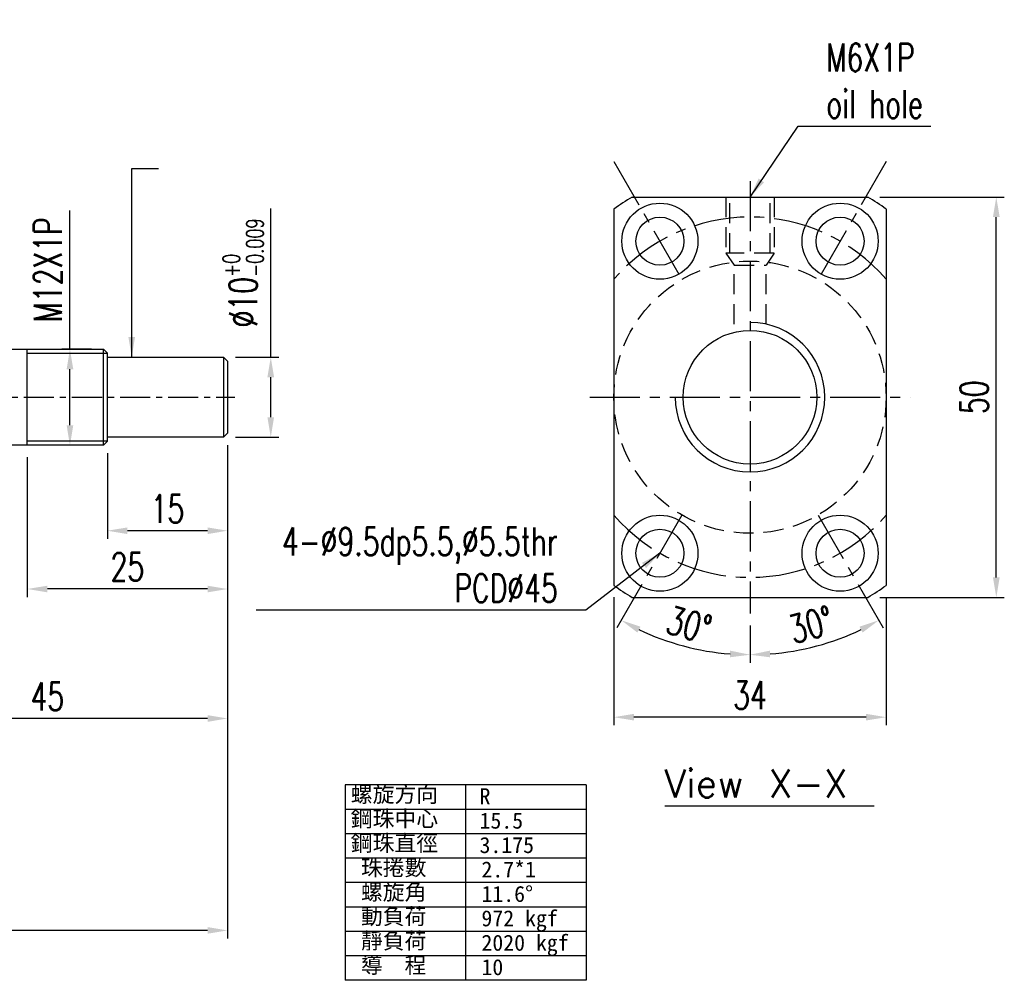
# Model space of a CAD drawing. Extents: x -429 to -114, y 32 to 171.
# Tile 3 of 3: x -237 to -114, y 32 to 152. Entities that reach past the tile are written whole.
import ezdxf

# ---------------------------------------------------------------- set-up
doc = ezdxf.new("R2010")
doc.units = 0
doc.header["$MEASUREMENT"] = 0
doc.header["$PDMODE"] = 2
doc.linetypes.add('CENTER', pattern=[2, 1.25, -0.25, 0.25, -0.25])
doc.linetypes.add('DASHED', pattern=[0.75, 0.5, -0.25])
doc.layers.get('DEFPOINTS').update_dxf_attribs({"linetype": 'CONTINUOUS'})
for name, color, linetype in [('CL', 1, 'CENTER'), ('DIM', 4, 'CONTINUOUS'), ('HID', 2, 'DASHED'), ('OUT', 3, 'CONTINUOUS')]:
    doc.layers.add(name, color=color, linetype=linetype)
doc.styles.add('DIM-7', font='SIMPLEX.shx', dxfattribs={"width": 0.7, "bigfont": 'chineset.shx'})
doc.styles.add('STYLE1', font='txt.shx')
doc.styles.add('T', font='kaiu.ttf')
doc.dimstyles.get("Standard").update_dxf_attribs({"dimtxt": 0.18, "dimasz": 0.18, "dimexe": 0.18, "dimexo": 0.0625, "dimgap": 0.09, "dimtad": 0, "dimtih": 1, "dimtoh": 1, "dimdec": 4, "dimzin": 0, "dimdsep": 46, "dimtxsty": 'STANDARD', "dimcen": 0.09, "dimadec": 0, "dimazin": 0, "dimtfac": 1, "dimtdec": 4, "dimtofl": 0, "dimtmove": 0, "dimatfit": 0, "dimfxl": 1, "dimtolj": 1, "dimtzin": 0, "dimarcsym": 0})

# ---------------------------------------------------------------- blocks, each defined once
blk = doc.blocks.new('*D18')
at = {"layer": 'DEFPOINTS', "color": 0, "linetype": 'Continuous', "transparency": 16777216}
for p in [(-162.59, 81.26), (-128.59, 81.26), (-162.59, 64.79)]:
    blk.add_point(p, dxfattribs=at)
at = {"layer": 'DIM', "color": 7, "linetype": 'Continuous', "lineweight": -2, "transparency": 16777216}
for p, q in [((-162.59, 79.76), (-162.59, 63.79)), ((-128.59, 79.76), (-128.59, 63.79)), ((-131.09, 64.79), (-160.09, 64.79))]:
    blk.add_line(p, q, dxfattribs=at)
at = {"layer": 'DIM', "color": 7, "linetype": 'Continuous', "transparency": 16777216}
for points in [[(-160.09, 65.21), (-160.09, 64.38), (-162.59, 64.79)], [(-131.09, 65.21), (-131.09, 64.38), (-128.59, 64.79)]]:
    blk.add_solid(points, dxfattribs=at)
at = {"layer": 'DIM', "color": 7, "linetype": 'Continuous', "transparency": 16777216, "insert": (-145.59, 67.54), "char_height": 3.5, "attachment_point": 5, "style": 'DIM-7'}
blk.add_mtext('\\A1;34', dxfattribs=at)
blk = doc.blocks.new('*D17')
at = {"layer": 'DEFPOINTS', "color": 0, "linetype": 'Continuous', "transparency": 16777216}
for p in [(-130.89, 129.75), (-114.84, 129.75), (-130.89, 79.75)]:
    blk.add_point(p, dxfattribs=at)
at = {"layer": 'DIM', "color": 7, "linetype": 'Continuous', "lineweight": -2, "transparency": 16777216}
for p, q in [((-129.39, 129.75), (-113.84, 129.75)), ((-114.84, 82.25), (-114.84, 127.25)), ((-129.39, 79.75), (-113.84, 79.75))]:
    blk.add_line(p, q, dxfattribs=at)
at = {"layer": 'DIM', "color": 7, "linetype": 'Continuous', "transparency": 16777216}
for points in [[(-115.26, 127.25), (-114.42, 127.25), (-114.84, 129.75)], [(-115.26, 82.25), (-114.42, 82.25), (-114.84, 79.75)]]:
    blk.add_solid(points, dxfattribs=at)
at = {"layer": 'DIM', "color": 7, "linetype": 'Continuous', "transparency": 16777216, "insert": (-117.59, 104.75), "char_height": 3.5, "attachment_point": 5, "rotation": 90, "style": 'DIM-7'}
blk.add_mtext('\\A1;50', dxfattribs=at)
blk = doc.blocks.new('*D16')
at = {"layer": 'DEFPOINTS', "color": 0, "linetype": 'Continuous', "transparency": 16777216}
for p in [(-145.59, 131.75), (-137.09, 90.03), (-145.59, 77.75), (-128.59, 75.31), (-140.01, 73.08)]:
    blk.add_point(p, dxfattribs=at)
at = {"layer": 'DIM', "color": 7, "linetype": 'Continuous', "lineweight": -2, "transparency": 16777216}
blk.add_line((-145.59, 76.25), (-145.59, 71.59), dxfattribs=at)
blk.add_arc((-145.59, 104.75), 32.16, 274.4548, 295.5452, dxfattribs=at)
at = {"layer": 'DIM', "color": 7, "linetype": 'Continuous', "transparency": 16777216}
for points in [[(-131.92, 76.1), (-131.53, 75.36), (-129.51, 76.9)], [(-143.08, 72.27), (-143.11, 73.1), (-145.59, 72.59)]]:
    blk.add_solid(points, dxfattribs=at)
at = {"layer": 'DIM', "color": 7, "linetype": 'Continuous', "transparency": 16777216, "insert": (-137.98, 76.34), "char_height": 3.5, "attachment_point": 5, "rotation": 15, "style": 'DIM-7'}
blk.add_mtext('\\A1;30°', dxfattribs=at)
blk = doc.blocks.new('*D13')
at = {"layer": 'DEFPOINTS', "color": 0, "linetype": 'Continuous', "transparency": 16777216}
for p in [(-210.83, 100.25), (-405.42, 51.94), (-405.42, 38.16)]:
    blk.add_point(p, dxfattribs=at)
at = {"layer": 'DIM', "color": 7, "linetype": 'Continuous', "lineweight": -2, "transparency": 16777216}
for p, q in [((-210.83, 98.75), (-210.83, 37.16)), ((-405.42, 50.44), (-405.42, 37.16)), ((-213.33, 38.16), (-402.92, 38.16))]:
    blk.add_line(p, q, dxfattribs=at)
at = {"layer": 'DIM', "color": 7, "linetype": 'Continuous', "transparency": 16777216}
for points in [[(-402.92, 38.58), (-402.92, 37.75), (-405.42, 38.16)], [(-213.33, 38.58), (-213.33, 37.75), (-210.83, 38.16)]]:
    blk.add_solid(points, dxfattribs=at)
at = {"layer": 'DIM', "color": 7, "linetype": 'Continuous', "transparency": 16777216, "insert": (-308.13, 40.91), "char_height": 3.5, "attachment_point": 5, "style": 'DIM-7'}
blk.add_mtext('\\A1;L3', dxfattribs=at)
blk = doc.blocks.new('*D6')
at = {"layer": 'DEFPOINTS', "color": 0, "linetype": 'Continuous', "transparency": 16777216}
for p in [(-230.51, 110.75), (-226.33, 110.75), (-226.33, 98.75)]:
    blk.add_point(p, dxfattribs=at)
at = {"layer": 'DIM', "color": 7, "linetype": 'Continuous', "lineweight": -2, "transparency": 16777216}
for p, q in [((-230.51, 110.75), (-230.51, 128.08)), ((-227.83, 110.75), (-231.51, 110.75)), ((-230.51, 101.25), (-230.51, 108.25)), ((-227.83, 98.75), (-231.51, 98.75))]:
    blk.add_line(p, q, dxfattribs=at)
at = {"layer": 'DIM', "color": 7, "linetype": 'Continuous', "transparency": 16777216}
for points in [[(-230.92, 108.25), (-230.09, 108.25), (-230.51, 110.75)], [(-230.92, 101.25), (-230.09, 101.25), (-230.51, 98.75)]]:
    blk.add_solid(points, dxfattribs=at)
at = {"layer": 'DIM', "color": 7, "linetype": 'Continuous', "transparency": 16777216, "insert": (-233.26, 120.67), "char_height": 3.5, "attachment_point": 5, "rotation": 90, "style": 'DIM-7'}
blk.add_mtext('\\A1;M12X1P', dxfattribs=at)
blk = doc.blocks.new('*D5')
at = {"layer": 'DEFPOINTS', "color": 0, "linetype": 'Continuous', "transparency": 16777216}
for p in [(-211.33, 109.75), (-205.43, 109.75), (-211.33, 99.75)]:
    blk.add_point(p, dxfattribs=at)
at = {"layer": 'DIM', "color": 7, "linetype": 'Continuous', "lineweight": -2, "transparency": 16777216}
for p, q in [((-205.43, 109.75), (-205.43, 128.3)), ((-209.83, 109.75), (-204.43, 109.75)), ((-205.43, 102.25), (-205.43, 107.25)), ((-209.83, 99.75), (-204.43, 99.75))]:
    blk.add_line(p, q, dxfattribs=at)
at = {"layer": 'DIM', "color": 7, "linetype": 'Continuous', "transparency": 16777216}
for points in [[(-205.85, 107.25), (-205.02, 107.25), (-205.43, 109.75)], [(-205.85, 102.25), (-205.02, 102.25), (-205.43, 99.75)]]:
    blk.add_solid(points, dxfattribs=at)
at = {"layer": 'DIM', "color": 7, "linetype": 'Continuous', "transparency": 16777216, "insert": (-208.88, 120.27), "char_height": 3.5, "attachment_point": 5, "rotation": 90, "style": 'DIM-7'}
blk.add_mtext('\\A1;%%C10{\\H2.1;\\S+0^ -0.009;}', dxfattribs=at)
blk = doc.blocks.new('*D4')
at = {"layer": 'DEFPOINTS', "color": 0, "linetype": 'Continuous', "transparency": 16777216}
for p in [(-210.83, 100.25), (-255.83, 97.75), (-255.83, 64.63)]:
    blk.add_point(p, dxfattribs=at)
at = {"layer": 'DIM', "color": 7, "linetype": 'Continuous', "lineweight": -2, "transparency": 16777216}
for p, q in [((-210.83, 98.75), (-210.83, 63.63)), ((-255.83, 96.25), (-255.83, 63.63)), ((-213.33, 64.63), (-253.33, 64.63))]:
    blk.add_line(p, q, dxfattribs=at)
at = {"layer": 'DIM', "color": 7, "linetype": 'Continuous', "transparency": 16777216}
for points in [[(-253.33, 65.05), (-253.33, 64.21), (-255.83, 64.63)], [(-213.33, 65.05), (-213.33, 64.21), (-210.83, 64.63)]]:
    blk.add_solid(points, dxfattribs=at)
at = {"layer": 'DIM', "color": 7, "linetype": 'Continuous', "transparency": 16777216, "insert": (-233.33, 67.38), "char_height": 3.5, "attachment_point": 5, "style": 'DIM-7'}
blk.add_mtext('\\A1;45', dxfattribs=at)
blk = doc.blocks.new('*D3')
at = {"layer": 'DEFPOINTS', "color": 0, "linetype": 'Continuous', "transparency": 16777216}
for p in [(-210.83, 100.25), (-235.83, 98.75), (-235.83, 80.8)]:
    blk.add_point(p, dxfattribs=at)
at = {"layer": 'DIM', "color": 7, "linetype": 'Continuous', "lineweight": -2, "transparency": 16777216}
for p, q in [((-210.83, 98.75), (-210.83, 79.8)), ((-235.83, 97.25), (-235.83, 79.8)), ((-213.33, 80.8), (-233.33, 80.8))]:
    blk.add_line(p, q, dxfattribs=at)
at = {"layer": 'DIM', "color": 7, "linetype": 'Continuous', "transparency": 16777216}
for points in [[(-233.33, 81.21), (-233.33, 80.38), (-235.83, 80.8)], [(-213.33, 81.21), (-213.33, 80.38), (-210.83, 80.8)]]:
    blk.add_solid(points, dxfattribs=at)
at = {"layer": 'DIM', "color": 7, "linetype": 'Continuous', "transparency": 16777216, "insert": (-223.33, 83.55), "char_height": 3.5, "attachment_point": 5, "style": 'DIM-7'}
blk.add_mtext('\\A1;25', dxfattribs=at)
blk = doc.blocks.new('*D2')
at = {"layer": 'DEFPOINTS', "color": 0, "linetype": 'Continuous', "transparency": 16777216}
for p in [(-210.83, 100.25), (-225.83, 99.25), (-225.83, 88.08)]:
    blk.add_point(p, dxfattribs=at)
at = {"layer": 'DIM', "color": 7, "linetype": 'Continuous', "lineweight": -2, "transparency": 16777216}
for p, q in [((-210.83, 98.75), (-210.83, 87.08)), ((-225.83, 97.75), (-225.83, 87.08)), ((-213.33, 88.08), (-223.33, 88.08))]:
    blk.add_line(p, q, dxfattribs=at)
at = {"layer": 'DIM', "color": 7, "linetype": 'Continuous', "transparency": 16777216}
for points in [[(-223.33, 88.49), (-223.33, 87.66), (-225.83, 88.08)], [(-213.33, 88.49), (-213.33, 87.66), (-210.83, 88.08)]]:
    blk.add_solid(points, dxfattribs=at)
at = {"layer": 'DIM', "color": 7, "linetype": 'Continuous', "transparency": 16777216, "insert": (-218.33, 90.83), "char_height": 3.5, "attachment_point": 5, "style": 'DIM-7'}
blk.add_mtext('\\A1;15', dxfattribs=at)
blk = doc.blocks.new('*D27')
at = {"layer": 'DEFPOINTS', "color": 0, "linetype": 'Continuous', "transparency": 16777216}
for p in [(-145.59, 131.75), (-154.09, 90.03), (-145.59, 77.75), (-162.59, 75.31), (-156.59, 74.53)]:
    blk.add_point(p, dxfattribs=at)
at = {"layer": 'DIM', "color": 7, "linetype": 'Continuous', "lineweight": -2, "transparency": 16777216}
blk.add_line((-145.59, 76.25), (-145.59, 71.59), dxfattribs=at)
blk.add_arc((-145.59, 104.75), 32.16, 244.4548, 265.5452, dxfattribs=at)
at = {"layer": 'DIM', "color": 7, "linetype": 'Continuous', "transparency": 16777216}
for points in [[(-159.65, 75.36), (-159.27, 76.1), (-161.67, 76.9)], [(-148.07, 73.1), (-148.11, 72.27), (-145.59, 72.59)]]:
    blk.add_solid(points, dxfattribs=at)
at = {"layer": 'DIM', "color": 7, "linetype": 'Continuous', "transparency": 16777216, "insert": (-153.2, 76.34), "char_height": 3.5, "attachment_point": 5, "rotation": 345, "style": 'DIM-7'}
blk.add_mtext('\\A1;30°', dxfattribs=at)

msp = doc.modelspace()

# ---------------------------------------------------------------- linework, layer by layer
at = {"layer": 'CL', "color": 0, "ltscale": 5}
for p, q in [((-162.591, 134.196), (-154.091, 119.474)), ((-128.591, 134.196), (-137.091, 119.474)), ((-145.591, 131.752), (-145.591, 77.752)), ((-165.591, 104.752), (-125.591, 104.752)), ((-154.091, 90.029), (-162.591, 75.307)), ((-137.091, 90.029), (-128.591, 75.307))]:
    msp.add_line(p, q, dxfattribs=at)
at = {"layer": 'CL', "color": 0, "linetype": 'CENTER', "ltscale": 3}
msp.add_line((-296.254, 104.752), (-209.924, 104.752), dxfattribs=at)
at = {"layer": 'CL', "color": 0, "ltscale": 5}
for start, end in [(40.92606, 139.07394), (220.92606, 319.07394)]:
    msp.add_arc((-145.591, 104.752), 22.5, start, end, dxfattribs=at)
at = {"layer": 'DIM', "color": 0, "linetype": 'Continuous'}
for p, q in [((-235.831, 110.252), (-225.831, 110.252)), ((-225.831, 99.252), (-235.831, 99.252)), ((-156.208, 53.728), (-130.071, 53.728))]:
    msp.add_line(p, q, dxfattribs=at)
at = {"layer": 'DIM', "color": 0}
for p, q in [((-166.052, 56.331), (-196.151, 56.331)), ((-196.151, 56.331), (-196.151, 31.93)), ((-181.101, 56.331), (-181.101, 31.93)), ((-166.052, 56.331), (-166.052, 31.93)), ((-166.052, 53.281), (-196.151, 53.281)), ((-166.052, 50.231), (-196.151, 50.231)), ((-166.052, 47.181), (-196.151, 47.181)), ((-166.052, 44.131), (-196.151, 44.131)), ((-166.052, 41.081), (-196.151, 41.081)), ((-166.052, 38.031), (-196.151, 38.031)), ((-166.052, 34.981), (-196.151, 34.981)), ((-166.052, 31.93), (-196.151, 31.93))]:
    msp.add_line(p, q, dxfattribs=at)
msp.add_arc((-145.591, 104.752), 9.34, 180, 90, dxfattribs=at)
at = {"layer": 'HID', "color": 0, "ltscale": 5}
for p, q in [((-148.591, 129.752), (-148.591, 122.752)), ((-148.091, 122.752), (-148.091, 129.752)), ((-143.091, 122.752), (-143.091, 129.752)), ((-142.591, 129.752), (-142.591, 122.752)), ((-148.591, 122.752), (-147.591, 121.252)), ((-142.591, 122.752), (-148.591, 122.752)), ((-142.591, 122.752), (-143.591, 121.252)), ((-147.591, 113.875), (-147.591, 121.252)), ((-147.591, 121.252), (-143.591, 121.252)), ((-143.591, 113.875), (-143.591, 121.252))]:
    msp.add_line(p, q, dxfattribs=at)
msp.add_circle((-145.591, 104.752), 17, dxfattribs=at)
at = {"layer": 'OUT', "color": 0, "ltscale": 5}
for p, q in [((-160.288, 129.752), (-130.894, 129.752)), ((-162.591, 128.246), (-162.591, 81.257)), ((-128.591, 128.246), (-128.591, 81.257)), ((-160.288, 79.752), (-130.894, 79.752))]:
    msp.add_line(p, q, dxfattribs=at)
at = {"layer": 'OUT', "color": 0, "linetype": 'Continuous'}
for p, q in [((-255.831, 110.752), (-226.331, 110.752)), ((-235.831, 98.752), (-235.831, 110.752)), ((-226.331, 110.752), (-225.831, 110.252)), ((-226.331, 98.752), (-226.331, 110.752)), ((-225.831, 99.252), (-225.831, 110.252)), ((-225.831, 109.752), (-211.331, 109.752)), ((-211.331, 109.752), (-210.831, 109.252)), ((-211.331, 109.752), (-211.331, 99.752)), ((-210.831, 109.252), (-210.831, 100.252)), ((-211.331, 99.752), (-225.831, 99.752)), ((-210.831, 100.252), (-211.331, 99.752)), ((-226.331, 98.752), (-255.831, 98.752)), ((-225.831, 99.252), (-226.331, 98.752))]:
    msp.add_line(p, q, dxfattribs=at)
at = {"layer": 'OUT', "color": 0}
for centre, radius in [((-156.841, 124.237), 4.75), ((-134.341, 124.237), 4.75), ((-156.841, 124.237), 3), ((-134.341, 124.237), 3), ((-145.591, 104.752), 8.35), ((-156.841, 85.266), 4.75), ((-134.341, 85.266), 4.75), ((-156.841, 85.266), 3), ((-134.341, 85.266), 3)]:
    msp.add_circle(centre, radius, dxfattribs=at)
for start, end in [(120.45031, 125.8883), (54.1117, 59.54969), (234.1117, 239.54969), (300.45031, 305.8883)]:
    msp.add_arc((-145.591, 104.752), 29, start, end, dxfattribs=at)

# ---------------------------------------------------------------- texts
at = {"layer": 'DIM', "color": 0, "linetype": 'Continuous', "style": 'STYLE1'}
msp.add_text('View X-X', height=3.5, dxfattribs=at).set_placement((-156.289, 54.766))
at = {"layer": 'DIM', "color": 0, "style": 'T'}
for s, p in [('螺旋方向', (-195.444, 54.166)), ('R', (-179.364, 53.924)), ('鋼珠中心', (-195.444, 51.116)), ('15.5', (-179.364, 50.873)), ('鋼珠直徑', (-195.444, 48.066)), ('3.175', (-179.364, 47.823)), ('珠捲數', (-194.174, 45.016)), ('2.7*1', (-179.125, 44.773)), ('螺旋角', (-194.174, 41.966)), ('11.6%%D', (-179.125, 41.723)), ('動負荷', (-194.174, 38.916)), ('972 kgf', (-179.125, 38.673)), ('靜負荷', (-194.174, 35.865)), ('2020 kgf', (-179.125, 35.623)), ('導  程', (-194.174, 32.815)), ('10', (-179.125, 32.573))]:
    msp.add_text(s, height=2, dxfattribs=at).set_placement(p)
at = {"layer": 'DIM', "color": 0, "char_height": 3.5, "style": 'DIM-7'}
for s, insert, attachment_point in [('\\A1;M6X1P\\Poil hole', (-136.067, 144.253), 4), ('4-%%C9.5dp5.5,%%c5.5thr\\PPCD%%C45', (-169.592, 83.831), 6)]:
    msp.add_mtext(s, dxfattribs=dict(at, insert=insert, attachment_point=attachment_point))

# ---------------------------------------------------------------- dimensions: what is measured, and where the dimension line sits
at = {"layer": 'DIM', "color": 0, "linetype": 'Continuous'}
for base, p1, p2, text, override, picture, middle in [((-205.434, 109.752), (-211.331, 99.752), (-211.331, 109.752), '%%C<>', {"dimtxt": 3.5, "dimasz": 2.5, "dimexe": 1, "dimexo": 1.5, "dimgap": 1, "dimtad": 1, "dimtih": 0, "dimtoh": 0, "dimdec": 2, "dimzin": 8, "dimtxsty": 'DIM-7', "dimclrd": 7, "dimclre": 7, "dimclrt": 7, "dimtol": 1, "dimtm": 0.009, "dimtfac": 0.6, "dimtix": 1, "dimtofl": 1, "dimatfit": 3, "dimtzin": 8}, '*D5', (-205.434, 120.275)), ((-230.506, 110.752), (-226.331, 98.752), (-226.331, 110.752), 'M<>X1P', {"dimtxt": 3.5, "dimasz": 2.5, "dimexe": 1, "dimexo": 1.5, "dimgap": 1, "dimtad": 1, "dimtih": 0, "dimtoh": 0, "dimdec": 2, "dimzin": 8, "dimtxsty": 'DIM-7', "dimclrd": 7, "dimclre": 7, "dimclrt": 7, "dimtfac": 0.6, "dimtix": 1, "dimtofl": 1, "dimatfit": 3, "dimtzin": 8}, '*D6', (-230.506, 120.668))]:
    dim = msp.add_linear_dim(base=base, p1=p1, p2=p2, angle=90, text=text, dimstyle='STANDARD', override=override, dxfattribs=at)
    dim.commit()
    dim.dimension.update_dxf_attribs({"geometry": picture, "text_midpoint": middle, "dimtype": 160})
for base, line2, picture, middle in [((-156.591, 74.529), ((-154.091, 90.029), (-162.591, 75.307)), '*D27', (-153.203, 76.342)), ((-140.006, 73.078), ((-137.091, 90.029), (-128.591, 75.307)), '*D16', (-137.979, 76.342))]:
    dim = msp.add_angular_dim_2l(base=base, line1=((-145.591, 131.752), (-145.591, 77.752)), line2=line2, dimstyle='STANDARD', override={"dimtxt": 3.5, "dimasz": 2.5, "dimexe": 1, "dimexo": 1.5, "dimgap": 1, "dimtad": 1, "dimtih": 0, "dimtoh": 0, "dimdec": 2, "dimzin": 8, "dimtxsty": 'DIM-7', "dimclrd": 7, "dimclre": 7, "dimclrt": 7, "dimtfac": 0.6, "dimtix": 1, "dimtofl": 1, "dimatfit": 3, "dimtzin": 8}, dxfattribs=at)
    dim.commit()
    dim.dimension.update_dxf_attribs({"geometry": picture, "text_midpoint": middle})
dim = msp.add_linear_dim(base=(-114.84, 129.752), p1=(-130.894, 79.752), p2=(-130.894, 129.752), angle=90, dimstyle='STANDARD', override={"dimtxt": 3.5, "dimasz": 2.5, "dimexe": 1, "dimexo": 1.5, "dimgap": 1, "dimtad": 1, "dimtih": 0, "dimtoh": 0, "dimdec": 2, "dimzin": 8, "dimtxsty": 'DIM-7', "dimclrd": 7, "dimclre": 7, "dimclrt": 7, "dimtfac": 0.6, "dimtix": 1, "dimtofl": 1, "dimatfit": 3, "dimtzin": 8}, dxfattribs=at)
dim.commit()
dim.dimension.update_dxf_attribs({"geometry": '*D17', "text_midpoint": (-117.59, 104.752)})
dim = msp.add_linear_dim(base=(-405.42, 38.163), p1=(-210.831, 100.252), p2=(-405.42, 51.936), text='L3', dimstyle='STANDARD', override={"dimtxt": 3.5, "dimasz": 2.5, "dimexe": 1, "dimexo": 1.5, "dimgap": 1, "dimtad": 1, "dimtih": 0, "dimtoh": 0, "dimdec": 2, "dimzin": 8, "dimtxsty": 'DIM-7', "dimclrd": 7, "dimclre": 7, "dimclrt": 7, "dimtfac": 0.6, "dimtix": 1, "dimtofl": 1, "dimatfit": 3, "dimtzin": 8}, dxfattribs=at)
dim.commit()
dim.dimension.update_dxf_attribs({"geometry": '*D13', "text_midpoint": (-308.125, 40.913)})
for base, p1, p2, picture, middle in [((-255.831, 64.629), (-210.831, 100.252), (-255.831, 97.752), '*D4', (-233.331, 67.379)), ((-235.831, 80.795), (-210.831, 100.252), (-235.831, 98.752), '*D3', (-223.331, 83.545)), ((-225.831, 88.078), (-210.831, 100.252), (-225.831, 99.252), '*D2', (-218.331, 90.828)), ((-162.591, 64.793), (-128.591, 81.257), (-162.591, 81.257), '*D18', (-145.591, 67.543))]:
    dim = msp.add_linear_dim(base=base, p1=p1, p2=p2, dimstyle='STANDARD', override={"dimtxt": 3.5, "dimasz": 2.5, "dimexe": 1, "dimexo": 1.5, "dimgap": 1, "dimtad": 1, "dimtih": 0, "dimtoh": 0, "dimdec": 2, "dimzin": 8, "dimtxsty": 'DIM-7', "dimclrd": 7, "dimclre": 7, "dimclrt": 7, "dimtfac": 0.6, "dimtix": 1, "dimtofl": 1, "dimatfit": 3, "dimtzin": 8}, dxfattribs=at)
    dim.commit()
    dim.dimension.update_dxf_attribs({"geometry": picture, "text_midpoint": middle})

# ---------------------------------------------------------------- leaders
at = {"layer": 'DIM', "color": 0, "linetype": 'Continuous', "annotation_type": 0, "has_hookline": 1}
for points, hookline_direction, text_width in [([(-145.591, 129.752), (-139.567, 138.586), (-137.067, 138.586)], 0, 13.067), ([(-156.841, 85.266), (-166.092, 78.165), (-168.592, 78.165)], 1, 37.683)]:
    msp.add_leader(points, dimstyle='STANDARD', override={"dimtxt": 3.5, "dimasz": 2.5, "dimexe": 1, "dimexo": 1.5, "dimgap": 1, "dimtad": 1, "dimtih": 0, "dimtoh": 0, "dimdec": 2, "dimzin": 8, "dimtxsty": 'DIM-7', "dimclrd": 7, "dimclre": 7, "dimclrt": 7, "dimtfac": 0.6, "dimtix": 1, "dimtofl": 1, "dimatfit": 3, "dimtzin": 8}, dxfattribs=dict(at, hookline_direction=hookline_direction, text_width=text_width))
at = {"layer": 'DIM', "color": 0, "linetype": 'Continuous'}
msp.add_leader([(-222.792, 109.752), (-222.792, 133.318), (-219.443, 133.318)], dimstyle='STANDARD', override={"dimtxt": 3.5, "dimasz": 2.5, "dimexe": 1, "dimexo": 1.5, "dimgap": 1, "dimtad": 1, "dimtih": 0, "dimtoh": 0, "dimdec": 2, "dimzin": 8, "dimtxsty": 'DIM-7', "dimclrd": 7, "dimclre": 7, "dimclrt": 7, "dimtfac": 0.6, "dimtix": 1, "dimtofl": 1, "dimatfit": 3, "dimtzin": 8}, dxfattribs=at)

doc.saveas('drawing.dxf')
